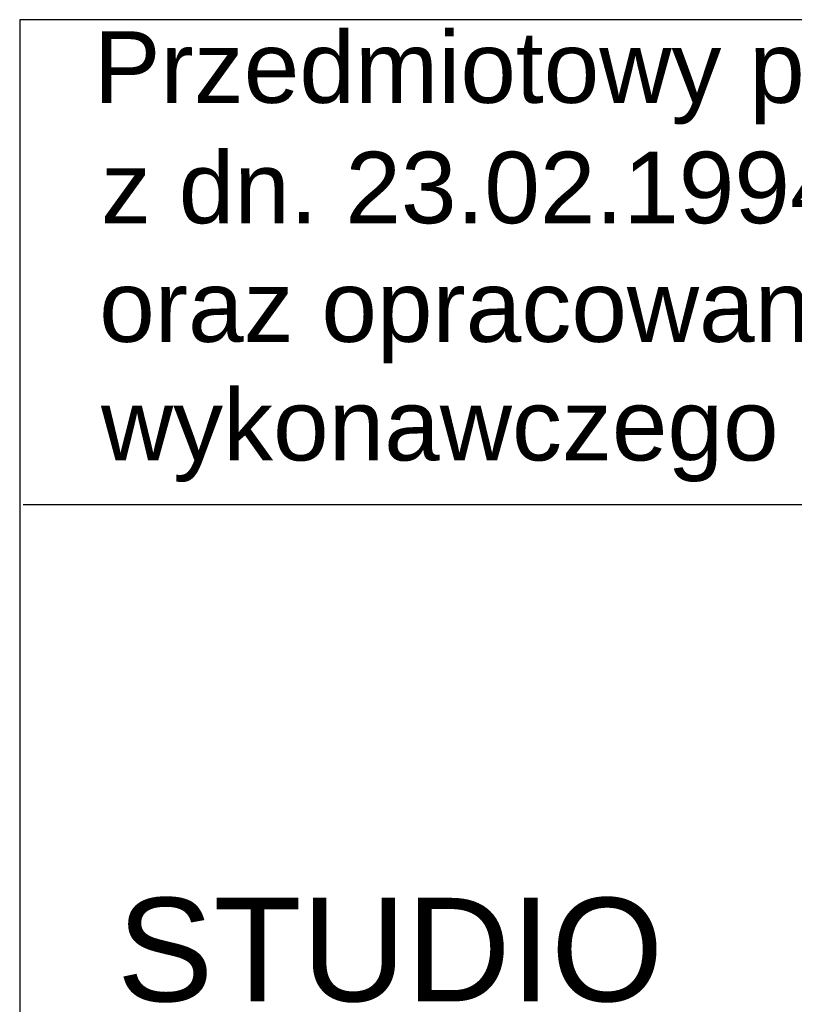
# Model space of a CAD drawing. Header units: millimetres. Extents: x -1194 to 5506, y 19372 to 25312.
# Tile 8 of 11: x 4370 to 4556, y 19902 to 20139. Entities that reach past the tile are written whole.
import ezdxf

# ---------------------------------------------------------------- set-up
doc = ezdxf.new("R2010")
doc.units = ezdxf.units.MM
doc.layers.add('PDF_A-TABELKA', color=7, linetype='Continuous')
doc.layers.add('PDF_Text', color=7, linetype='Continuous')
doc.layers.add('SQ_TAB TEKST', color=8, linetype='Continuous', lineweight=0)
doc.styles.add('PDF ArialMT', font='arial.ttf')
doc.styles.add('PDF ComicSansMS', font='arial.ttf')

# ---------------------------------------------------------------- blocks, each defined once
blk = doc.blocks.new('tabelka')
at = {"layer": 'PDF_A-TABELKA', "lineweight": 25}
for points in [[(26628.5, -28113.82), (26628.5, -27397.28), (25541.98, -27397.28), (25541.98, -28113.82)], [(25541.98, -27397.28), (25541.98, -28019.87)], [(26629.35, -27514.08), (25542.83, -27514.08)]]:
    blk.add_lwpolyline(points, dxfattribs=at)
at = {"layer": 'PDF_Text', "attachment_point": 4}
for s, insert, char_height, style in [('Przedmiotowy projekt jest chroniony prawem autorskim z dn. 4 lutego 1994r. (Dziennik Ustaw nr 24', (25559.83, -27411.29), 17.2174, 'PDF ArialMT'), ('z dn. 23.02.1994r.). Zwielokrotnienie egzemplarzy, odsprzedaż lub inne wprowadzanie do obrotu', (25561.54, -27440.28), 17.2174, 'PDF ArialMT'), ('oraz opracowanie zależne w postaci koncepcji ostatecznej i projektu budowlanego lub', (25561.11, -27468.84), 17.2174, 'PDF ArialMT'), ('wykonawczego bez zgody autorów jest zabronione.', (25561.54, -27497.4), 17.2174, 'PDF ArialMT'), ('STUDIO', (25565.37, -27621.35), 24.925, 'PDF ComicSansMS')]:
    blk.add_mtext(s, dxfattribs=dict(at, insert=insert, char_height=char_height, style=style))

msp = doc.modelspace()

# ---------------------------------------------------------------- block references
at = {"layer": 'SQ_TAB TEKST', "lineweight": 35}
msp.add_blockref('tabelka', (-21172.41, 47536.02), dxfattribs=at)

doc.saveas('drawing.dxf')
